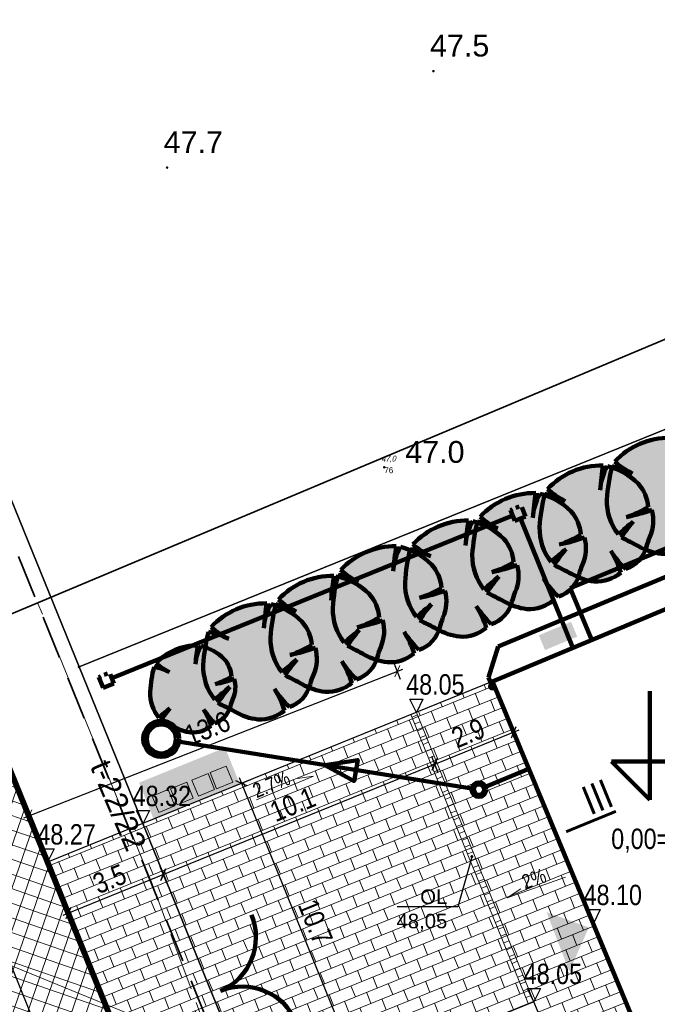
# Model space of a CAD drawing. Header units: metres. Extents: x 0 to 5465380, y 0 to 5925815.
# Tile 50 of 141: x 5463842 to 5463864, y 5925558 to 5925592. Entities that reach past the tile are written whole.
import ezdxf
from ezdxf import colors
from ezdxf.entities.mleader import LeaderData, LeaderLine
from ezdxf.enums import TextEntityAlignment as Align
from ezdxf.math import Vec2, Vec3

# ---------------------------------------------------------------- set-up
doc = ezdxf.new("R2010")
doc.units = ezdxf.units.M
for name, pattern in [('1_1MM', [1, 0.5, -0.5]), ('CENTER2', [1.125, 0.75, -0.125, 0.125, -0.125]), ('HIDDEN', [0.375, 0.25, -0.125]), ('PRZER1-1', [2, 1, -1]), ('PRZER3-1', [4, 3, -1]), ('PRZER4-1', [5, 4, -1])]:
    doc.linetypes.add(name, pattern=pattern)
for name, color, linetype, lineweight in [('! DB - Krawężnik kamienny 15x30 obniżony do 3cm', 5, 'HIDDEN', 30), ('! DB - Nawierzchnia zjazdów', 6, 'Continuous', 30), ('!_proj_t_miasto', 30, 'HIDDEN', 35), ('#DEMCAD_IT_Nr_Pióra__225', 30, 'Continuous', 200), ('#DEMCAD_IT_RURA_HDPE_110_Nr_Pióra__225', 30, 'Continuous', 200), ('$DR - krawężnik obniżony 15x22 h2cm', 202, '1_1MM', 13), ('$DR - krawężnik wyniesiony 15x30 h12cm', 202, 'Continuous', 30), ('$DR - odwodnienie', 170, 'Continuous', 0), ('$DR - odwodnienie opis', 182, 'Continuous', 0), ('$DR - spadki nawierzchni', 250, 'Continuous', 0), ('$DR - wyp. chodnik', 44, 'Continuous', 5), ('$DR - wyp. jezdnia manwerowa KR', 142, 'Continuous', 5), ('$DR - zał. arch.', 7, 'Continuous', 13), ('$DR - zał. droga', 7, 'Continuous', 13), ('$DR - zał. mapa', 250, 'Continuous', 0), ('0_Nr_Pióra__146', 7, 'Continuous', 211), ('0_Nr_Pióra__172', 40, 'Continuous', 200), ('0_Nr_Pióra__245', 34, 'Continuous', 200), ('____rosliny_Nr_Pióra__161', 62, 'Continuous', 0), ('____rosliny_Nr_Pióra__165', 62, 'Continuous', 200), ('__LL_wenbtytr_Nr_Pióra__115', 211, 'Continuous', 13), ('_LL_KD_Studnia_Nr_Pióra__165', 62, 'Continuous', 200), ('_LL_KD_Trasa_Nr_Pióra__165', 62, 'Continuous', 200), ('_LL_KS studnia_Nr_Pióra__244', 34, 'Continuous', 100), ('_LL_KS studnia_Nr_Pióra__245', 34, 'Continuous', 200), ('_LL_KS_Trasa_Nr_Pióra__244', 34, 'Continuous', 100), ('_LL_KS_Trasa_Nr_Pióra__245', 34, 'Continuous', 200), ('_LL_WOD_Trasa_Nr_Pióra__206', 150, 'Continuous', 211), ('EGBD03_Nr_Pióra__1', 7, 'Continuous', 13), ('EGBD03_Nr_Pióra__144', 7, 'Continuous', 100), ('tabelki_Nr_pióra__141_Nr_Pióra__204', 150, 'Continuous', 100)]:
    doc.layers.add(name, color=color, linetype=linetype, lineweight=lineweight)
for name, color, linetype in [('$DR - przekroje', 12, 'Continuous'), ('$DR - rzędne', 1, 'Continuous'), ('$DR - wymiary', 7, 'Continuous'), ('____rosliny', 7, 'Continuous'), ('C-DROGI-SYTUACJA', 7, 'Continuous'), ('Punkty', 7, 'Continuous'), ('Rzedne', 7, 'Continuous'), ('Teksty', 7, 'Continuous')]:
    doc.layers.add(name, color=color, linetype=linetype)
for name, color, linetype, lineweight, true_color in [('CC_Kanalizacja', 7, 'Continuous', 18, 0x803300), ('CC_Punkt wysokościowy', 7, 'Continuous', 18, 0x0a0909), ('EGBD03', 7, 'Continuous', 18, 0x008000), ('EGBK02', 7, 'PRZER3-1', 18, 0x008000), ('EGBP04', 7, 'Continuous', 18, 0x008000), ('EGBU01', 7, 'PRZER1-1', 18, 0x008000), ('ZUD_22_2022_t', 7, 'PRZER4-1', 18, 0xff9100)]:
    doc.layers.add(name, color=color, linetype=linetype, lineweight=lineweight, true_color=true_color)
doc.styles.add('Arial', font='arial.ttf')
doc.styles.add('ARIAL 2', font='ARIALN.TTF')
doc.styles.get("Standard").update_dxf_attribs({"font": 'arial.ttf'})
doc.dimstyles.new('LINIOWY', dxfattribs={"dimtxt": 0.7, "dimasz": 0.3, "dimexe": 0.3, "dimexo": 0, "dimgap": 0.2, "dimtad": 1, "dimzin": 9, "dimdsep": 46, "dimtxsty": 'ARIAL 2', "dimblk": 'OBLIQUE', "dimcen": 0, "dimdle": 0.2, "dimclrd": 7, "dimclre": 7, "dimclrt": 1, "dimadec": 0, "dimazin": 0, "dimtfac": 1, "dimtofl": 0, "dimtmove": 1, "dimatfit": 3, "dimldrblk": 'OBLIQUE', "dimfxl": 0.3, "dimfxlon": 1, "dimtolj": 1, "dimtzin": 1, "dimarcsym": 0})

# ---------------------------------------------------------------- blocks, each defined once
blk = doc.blocks.new('EPPGN')
blk.add_hatch(color=0).paths.add_polyline_path([(0, -0.09), (0.027812, -0.085595), (0.052901, -0.072812), (0.072812, -0.052901), (0.085595, -0.027812), (0.09, 0), (0.085595, 0.027812), (0.072812, 0.052901), (0.052901, 0.072812), (0.027812, 0.085595), (0, 0.09), (-0.027812, 0.085595), (-0.052901, 0.072812), (-0.072812, 0.052901), (-0.085595, 0.027812), (-0.09, 0), (-0.085595, -0.027812), (-0.072812, -0.052901), (-0.052901, -0.072812), (-0.027812, -0.085595)])
blk = doc.blocks.new('GK.6640.1913.2022 szara')
at = {"layer": 'CC_Punkt wysokościowy'}
for points in [[(5463856.001, 5925590.006, 1), (5463855.911, 5925590.006, 1)], [(5463846.844, 5925586.691, 1), (5463846.754, 5925586.691, 1)], [(5463854.31, 5925576.39, 1), (5463854.22, 5925576.39, 1)]]:
    blk.add_hatch(color=252, dxfattribs=at).paths.add_polyline_path(points)
at = {"color": 252, "lineweight": 35, "ltscale": 0.5}
blk.add_lwpolyline([(5463970.62, 5925449.332), (5463986.447, 5925481.891), (5463977.039, 5925579.473), (5463993.73, 5925594.437), (5463935.36, 5925657.844), (5463891.514, 5925640.248), (5463906.739, 5925598.778), (5463828.146, 5925565.769), (5463841.424, 5925534), (5463710.761, 5925479.846), (5463724.491, 5925454.847), (5463844.923, 5925511.51), (5463892.245, 5925407.652)], close=True, dxfattribs=at)
at = {"layer": 'CC_Kanalizacja', "color": 252}
blk.add_lwpolyline([(5463871.405, 5925546.969), (5463862.018, 5925550.839), (5463840.04, 5925559.82), (5463835.424, 5925561.743), (5463832.408, 5925562.946), (5463825.504, 5925564.657)], dxfattribs=at)
at = {"layer": 'EGBD03', "color": 52, "linetype": 'Continuous', "lineweight": 30}
blk.add_lwpolyline([(5463976.53, 5925486.659), (5463970.344, 5925578.524), (5463983.032, 5925590.042), (5463928.32, 5925650.72), (5463927.256, 5925651.9), (5463894.766, 5925638.737), (5463911.73, 5925597.06), (5463843.77, 5925569.527), (5463856.962, 5925537.116), (5463925.884, 5925562.287), (5463928.865, 5925568.698), (5463933.562, 5925570.413), (5463940.422, 5925551.628), (5463935.726, 5925549.913), (5463929.655, 5925553.021), (5463860.732, 5925527.855), (5463901.732, 5925427.127), (5463960.738, 5925457.702)], close=True, dxfattribs=at)
for points in [[(5463835.255, 5925590.447), (5463843.77, 5925569.527), (5463911.73, 5925597.06), (5463894.766, 5925638.737)], [(5463843.77, 5925569.527), (5463835.255, 5925590.447)], [(5463824.164, 5925585.789), (5463828.477, 5925575.152), (5463845.745, 5925532.569), (5463890.8, 5925421.463), (5463901.732, 5925427.127), (5463860.732, 5925527.855), (5463929.655, 5925553.021), (5463935.726, 5925549.913), (5463940.422, 5925551.628), (5463933.562, 5925570.413), (5463928.865, 5925568.698), (5463925.884, 5925562.287), (5463856.962, 5925537.116), (5463843.77, 5925569.527)]]:
    blk.add_lwpolyline(points, dxfattribs=at)
at = {"layer": 'EGBK02', "color": 252, "linetype": 'PRZER3-1', "lineweight": 18, "ltscale": 0.5}
blk.add_lwpolyline([(5463856.962, 5925537.116), (5463860.732, 5925527.855), (5463899.34, 5925515.62), (5463908.85, 5925504.3), (5463937.87, 5925497.24), (5463946.13, 5925487.11), (5463947.1, 5925482.79), (5463950.95, 5925472.07), (5463950.99, 5925465.56), (5463952.34, 5925458.74), (5463949.58, 5925451.92), (5463960.738, 5925457.702), (5463976.53, 5925486.659), (5463970.344, 5925578.524), (5463983.032, 5925590.042), (5463928.32, 5925650.72), (5463927.256, 5925651.9), (5463894.766, 5925638.737), (5463911.73, 5925597.06), (5463843.77, 5925569.527)], close=True, dxfattribs=at)
blk.add_lwpolyline([(5463949.58, 5925451.92), (5463952.34, 5925458.74), (5463950.99, 5925465.56), (5463950.95, 5925472.07), (5463947.1, 5925482.79), (5463946.13, 5925487.11), (5463937.87, 5925497.24), (5463908.85, 5925504.3), (5463899.34, 5925515.62), (5463860.732, 5925527.855), (5463856.962, 5925537.116), (5463843.77, 5925569.527), (5463911.73, 5925597.06), (5463894.766, 5925638.737), (5463873.872, 5925630.272)], dxfattribs=at)
at = {"layer": 'EGBU01', "color": 252, "linetype": 'PRZER1-1', "ltscale": 0.5}
blk.add_lwpolyline([(5463856.962, 5925537.116), (5463860.732, 5925527.855), (5463899.34, 5925515.62), (5463908.85, 5925504.3), (5463937.87, 5925497.24), (5463946.13, 5925487.11), (5463947.1, 5925482.79), (5463950.95, 5925472.07), (5463950.99, 5925465.56), (5463952.34, 5925458.74), (5463949.58, 5925451.92), (5463960.738, 5925457.702), (5463976.53, 5925486.659), (5463970.344, 5925578.524), (5463983.032, 5925590.042), (5463928.32, 5925650.72), (5463927.256, 5925651.9), (5463894.766, 5925638.737), (5463911.73, 5925597.06), (5463843.77, 5925569.527)], close=True, dxfattribs=at)
blk.add_lwpolyline([(5463860.732, 5925527.855), (5463856.962, 5925537.116), (5463843.77, 5925569.527), (5463911.73, 5925597.06), (5463894.766, 5925638.737), (5463873.872, 5925630.272)], dxfattribs=at)
at = {"layer": 'Punkty', "color": 252, "lineweight": 35}
blk.add_point((5463854.266, 5925576.387), dxfattribs=at)
at = {"layer": 'ZUD_22_2022_t', "color": 252, "ltscale": 0.5}
blk.add_lwpolyline([(5463854.305, 5925541.906), (5463851.991, 5925546.745), (5463846.281, 5925562.073), (5463842.347, 5925571.734)], dxfattribs=at)
at = {"layer": 'EGBP04', "color": 252, "lineweight": 18, "xscale": 0.5, "yscale": 0.5}
blk.add_blockref('EPPGN', (5463843.77, 5925569.527), dxfattribs=at)
at = {"layer": 'CC_Punkt wysokościowy', "color": 252, "lineweight": 0, "style": 'Arial'}
for s, p in [('47.5', (5463855.84, 5925590.508)), ('47.7', (5463846.682, 5925587.192)), ('47.0', (5463854.989, 5925576.542))]:
    blk.add_text(s, height=0.75, dxfattribs=at).set_placement(p)
at = {"layer": 'Rzedne', "color": 252, "lineweight": 35, "oblique": 15, "width": 0.8}
blk.add_text('47,0', height=0.2, dxfattribs=at).set_placement((5463854.166, 5925576.587, 47.04))
at = {"layer": 'Teksty', "color": 252, "lineweight": 35}
blk.add_text('76', height=0.2, dxfattribs=at).set_placement((5463854.266, 5925576.187, 47.04))
at = {"layer": 'ZUD_22_2022_t', "color": 252, "lineweight": 0, "style": 'Arial'}
blk.add_text('t-22/22', height=0.75, rotation=293.2729, dxfattribs=at).set_placement((5463845.139, 5925564.775), align=Align.MIDDLE)
blk = doc.blocks.new('Symbol drzewa rzut 1 12_4', base_point=(5464021.331, 5925651.474))
at = {"layer": '____rosliny_Nr_Pióra__161', "linetype": 'Continuous'}
blk.add_hatch(color=256, dxfattribs=at).paths.add_polyline_path([(5464020.653, 5925650.191, 0.102387), (5464021.238, 5925649.978, 0.189926), (5464021.931, 5925650.187, 0.058172), (5464021.687, 5925650.753, 0.060987), (5464022.057, 5925650.277, 0.261493), (5464022.61, 5925650.843, -0.023868), (5464022.701, 5925651.091, 0.176093), (5464022.77, 5925651.781, -0.033475), (5464022.11, 5925651.615, 0.059133), (5464022.68, 5925651.86, 0.165491), (5464022.44, 5925652.469, 0.138163), (5464021.657, 5925652.941, 0.117282), (5464021.452, 5925652.326, -0.017941), (5464021.545, 5925652.964, 0.21157), (5464020.096, 5925652.39, 0.07472), (5464020.547, 5925652.071, 0.066738), (5464020.025, 5925652.269, 0.048896), (5464019.867, 5925651.416, 0.176271), (5464020.14, 5925650.514, -0.009616), (5464020.533, 5925650.833, 0.030984), (5464020.215, 5925650.431, -0.00375)], flags=0)
at = {"layer": '____rosliny_Nr_Pióra__165', "linetype": 'Continuous'}
for centre, radius, start, end in [((5464021.468, 5925651.042), 1.924, 87.7038, 135.4874), ((5464030.383, 5925651.351), 8.984, 169.6537, 173.7651), ((5464022.847, 5925652.203), 1.4, 148.201, 174.9578), ((5464021.211, 5925651.315), 1.686, 43.1971, 74.6625), ((5464024.297, 5925651.034), 4.447, 163.8748, 175.0721), ((5464019.547, 5925650.226), 2.098, 61.5472, 76.8198), ((5464021.385, 5925653.729), 1.858, 226.083, 243.1759), ((5464021.665, 5925651.812), 1.016, 2.7308, 40.3178), ((5464021.365, 5925654.139), 2.632, 286.4462, 299.9827), ((5464021.208, 5925656.617), 5.082, 280.2246, 287.8936), ((5464021.786, 5925651.531), 1.015, 334.319, 14.2669), ((5464021.243, 5925651.34), 1.378, 176.8614, 216.849), ((5464025.245, 5925650.013), 2.763, 157.0402, 162.5092), ((5464028.615, 5925640.454), 13.154, 127.9083, 130.1121), ((5464023.612, 5925648.068), 4.138, 138.0797, 145.1786), ((5464023.818, 5925652.028), 2.483, 210.8951, 224.8549), ((5464019.383, 5925649.424), 2.66, 16.6807, 29.9976), ((5464021.829, 5925651.052), 0.808, 286.4227, 345.04), ((5464004.402, 5925621.089), 33.332, 60.8198, 61.6791), ((5464021.46, 5925651.496), 1.534, 238.2841, 261.668), ((5464021.319, 5925650.962), 0.988, 265.2902, 308.3056)]:
    blk.add_arc(centre, radius, start, end, dxfattribs=at)
blk = doc.blocks.new('Symbol drzewa rzut 1 12', base_point=(5464021.331, 5925651.474))
at = {"layer": '____rosliny_Nr_Pióra__161', "linetype": 'Continuous'}
blk.add_hatch(color=256, dxfattribs=at).paths.add_polyline_path([(5464020.428, 5925649.763, 0.102387), (5464021.207, 5925649.479, 0.189926), (5464022.131, 5925649.758, 0.058172), (5464021.806, 5925650.513, 0.060987), (5464022.3, 5925649.878, 0.261493), (5464023.036, 5925650.633, -0.023868), (5464023.157, 5925650.963, 0.176093), (5464023.249, 5925651.883, -0.033475), (5464022.37, 5925651.663, 0.059133), (5464023.13, 5925651.989, 0.165491), (5464022.81, 5925652.801, 0.138163), (5464021.766, 5925653.43, 0.117282), (5464021.493, 5925652.611, -0.017941), (5464021.617, 5925653.461, 0.21157), (5464019.685, 5925652.696, 0.07472), (5464020.285, 5925652.27, 0.066738), (5464019.59, 5925652.534, 0.048896), (5464019.379, 5925651.397, 0.176271), (5464019.743, 5925650.195, -0.009616), (5464020.267, 5925650.619, 0.030984), (5464019.843, 5925650.083, -0.00375)], flags=0)
at = {"layer": '____rosliny_Nr_Pióra__165', "linetype": 'Continuous'}
for centre, radius, start, end in [((5464021.514, 5925650.898), 2.565, 87.7038, 135.4874), ((5464033.401, 5925651.31), 11.978, 169.6537, 173.7651), ((5464023.352, 5925652.446), 1.866, 148.201, 174.9578), ((5464021.171, 5925651.262), 2.248, 43.1971, 74.6625), ((5464021.403, 5925654.481), 2.478, 226.083, 243.1759), ((5464021.777, 5925651.924), 1.355, 2.7308, 40.3178), ((5464025.286, 5925650.887), 5.929, 163.8748, 175.0721), ((5464018.952, 5925649.81), 2.798, 61.5472, 76.8198), ((5464021.377, 5925655.028), 3.509, 286.4462, 299.9827), ((5464021.167, 5925658.332), 6.776, 280.2246, 287.8936), ((5464021.938, 5925651.55), 1.353, 334.319, 14.2669), ((5464021.213, 5925651.296), 1.837, 176.8614, 216.849), ((5464026.549, 5925649.526), 3.684, 157.0402, 162.5092), ((5464031.043, 5925636.781), 17.539, 127.9083, 130.1121), ((5464024.373, 5925646.933), 5.518, 138.0797, 145.1786), ((5464021.995, 5925650.912), 1.078, 286.4227, 345.04), ((5464024.647, 5925652.213), 3.311, 210.8951, 224.8549), ((5464018.734, 5925648.74), 3.546, 16.6807, 29.9976), ((5463998.76, 5925610.961), 44.442, 60.8198, 61.6791), ((5464021.503, 5925651.503), 2.046, 238.2841, 261.668), ((5464021.315, 5925650.792), 1.317, 265.2902, 308.3056)]:
    blk.add_arc(centre, radius, start, end, dxfattribs=at)
blk = doc.blocks.new('świetlica_bezrzecze_PB_PZT oczyszczony')
at = {"layer": '0_Nr_Pióra__172', "linetype": 'Continuous'}
blk.add_hatch(color=256, dxfattribs=at).paths.add_polyline_path([(5463859.847, 5925561.101), (5463860.632, 5925559.062), (5463861.303, 5925560.573)], flags=0)
at = {"layer": '0_Nr_Pióra__245', "linetype": 'Continuous'}
blk.add_hatch(color=256, dxfattribs=at).paths.add_polyline_path([(5463849.301, 5925565.499), (5463848.792, 5925566.75), (5463845.839, 5925565.55), (5463846.336, 5925564.295)], flags=0)
at = {"layer": '__LL_wenbtytr_Nr_Pióra__115', "linetype": 'Continuous'}
blk.add_hatch(color=256, dxfattribs=at).paths.add_polyline_path([(5463860.693, 5925571.075), (5463859.585, 5925570.614), (5463859.796, 5925570.106), (5463860.904, 5925570.567)], flags=0)
at = {"layer": '#DEMCAD_IT_Nr_Pióra__225', "linetype": 'CENTER2', "flags": 128}
for points in [[(5463858.759, 5925574.547), (5463859.13, 5925574.697), (5463858.98, 5925575.068), (5463858.609, 5925574.918)], [(5463858.759, 5925574.547), (5463859.13, 5925574.697), (5463858.98, 5925575.068), (5463858.609, 5925574.918)], [(5463844.601, 5925568.809), (5463844.972, 5925568.958), (5463844.822, 5925569.329), (5463844.451, 5925569.18)]]:
    blk.add_lwpolyline(points, close=True, dxfattribs=at)
at = {"layer": '#DEMCAD_IT_RURA_HDPE_110_Nr_Pióra__225', "linetype": 'Continuous'}
for p, q in [((5463858.685, 5925574.73), (5463844.897, 5925569.144)), ((5463860.753, 5925570.179), (5463858.952, 5925574.625)), ((5463860.753, 5925570.179), (5463858.952, 5925574.625))]:
    blk.add_line(p, q, dxfattribs=at)
at = {"layer": '0_Nr_Pióra__146', "linetype": 'Continuous', "flags": 128}
blk.add_lwpolyline([(5463864.689, 5925571.817), (5463857.987, 5925569.028), (5463864.903, 5925552.41), (5463871.606, 5925555.199)], close=True, dxfattribs=at)
at = {"layer": '_LL_KD_Studnia_Nr_Pióra__165', "linetype": 'Continuous'}
blk.add_circle((5463857.98, 5925568.861), 0.0707, dxfattribs=at)
at = {"layer": '_LL_KD_Trasa_Nr_Pióra__165', "linetype": 'Continuous'}
for p, q in [((5463858.187, 5925570.229), (5463865.818, 5925573.406)), ((5463857.856, 5925569.16), (5463858.187, 5925570.229)), ((5463857.98, 5925568.861), (5463857.856, 5925569.16))]:
    blk.add_line(p, q, dxfattribs=at)
at = {"layer": '_LL_KS studnia_Nr_Pióra__244', "linetype": 'Continuous'}
for radius in [0.25, 0.18]:
    blk.add_circle((5463857.523, 5925565.308), radius, dxfattribs=at)
at = {"layer": '_LL_KS studnia_Nr_Pióra__245', "linetype": 'Continuous'}
for radius in [0.62, 0.5]:
    blk.add_circle((5463846.6, 5925567.052), radius, dxfattribs=at)
at = {"layer": '_LL_KS_Trasa_Nr_Pióra__244', "linetype": 'Continuous', "flags": 128}
blk.add_lwpolyline([(5463852.22, 5925566.155), (5463853.229, 5925565.602), (5463853.358, 5925566.324)], close=True, dxfattribs=at)
at = {"layer": '_LL_KS_Trasa_Nr_Pióra__245', "linetype": 'Continuous'}
for p, q in [((5463857.345, 5925565.337), (5463847.094, 5925566.973)), ((5463859.238, 5925566.022), (5463857.689, 5925565.378))]:
    blk.add_line(p, q, dxfattribs=at)
at = {"layer": '_LL_WOD_Trasa_Nr_Pióra__206', "linetype": 'Continuous'}
for p, q in [((5463860.665, 5925572.236), (5463866.562, 5925574.69)), ((5463861.407, 5925570.451), (5463860.665, 5925572.236))]:
    blk.add_line(p, q, dxfattribs=at)
at = {"layer": 'EGBD03_Nr_Pióra__1', "linetype": 'Continuous', "flags": 128}
for points in [[(5463848.275, 5925565.893), (5463848.831, 5925566.119), (5463849.057, 5925565.563), (5463848.501, 5925565.337)], [(5463847.65, 5925565.639), (5463848.206, 5925565.865), (5463848.432, 5925565.309), (5463847.876, 5925565.084)], [(5463846.284, 5925565.084), (5463846.84, 5925565.31), (5463847.066, 5925564.754), (5463846.51, 5925564.528)], [(5463846.917, 5925565.341), (5463847.473, 5925565.567), (5463847.699, 5925565.011), (5463847.143, 5925564.786)]]:
    blk.add_lwpolyline(points, close=True, dxfattribs=at)
at = {"layer": 'EGBD03_Nr_Pióra__144', "linetype": 'Continuous'}
for p, q in [((5463863.406, 5925568.688), (5463863.406, 5925564.963)), ((5463863.406, 5925564.963), (5463862.088, 5925566.281)), ((5463862.088, 5925566.281), (5463882.577, 5925566.281))]:
    blk.add_line(p, q, dxfattribs=at)
at = {"layer": 'tabelki_Nr_pióra__141_Nr_Pióra__204', "linetype": 'Continuous'}
for centre, start, end in [((5463847.854, 5925560.232), 293.1155, 22.6308), ((5463849.393, 5925556.54), 22.6308, 112.1461)]:
    blk.add_arc(centre, 2, start, end, dxfattribs=at)
at = {"layer": '____rosliny', "linetype": 'Continuous', "rotation": 1.544128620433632}
for name, p in [('Symbol drzewa rzut 1 12', (5463863.872, 5925575.409)), ('Symbol drzewa rzut 1 12', (5463861.559, 5925574.461)), ('Symbol drzewa rzut 1 12', (5463859.245, 5925573.513)), ('Symbol drzewa rzut 1 12', (5463856.932, 5925572.565)), ('Symbol drzewa rzut 1 12', (5463854.447, 5925571.683)), ('Symbol drzewa rzut 1 12', (5463852.306, 5925570.668)), ('Symbol drzewa rzut 1 12', (5463849.992, 5925569.72)), ('Symbol drzewa rzut 1 12_4', (5463847.679, 5925568.772))]:
    blk.add_blockref(name, p, dxfattribs=at)
blk = doc.blocks.new('Rys. 2. Plan sytuacyjny Cynamonowa')
at = {"layer": '! DB - Nawierzchnia zjazdów', "lineweight": 9, "true_color": 0x5994a6}
h = blk.add_hatch(dxfattribs=at)
h.set_pattern_fill('ANSI37', color=135, scale=0.15, angle=26)
h.set_pattern_definition([(71, (0, 0), (-0.45030322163, 0.15505183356), []), (161, (0, 0), (-0.15505183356, -0.45030322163), [])])
edge = h.paths.add_edge_path()
edge.add_line((5463812.143, 5925608.65), (5463827.843, 5925615.171))
edge.add_arc((5463830.144, 5925609.63), 6, 112.5554, 202.1104)
edge.add_line((5463824.586, 5925607.372), (5463896.975, 5925429.191))
edge.add_arc((5463902.534, 5925431.449), 6, 202.1104, 297.3667)
edge.add_line((5463905.292, 5925426.121), (5463890.131, 5925418.273))
edge.add_arc((5463887.373, 5925423.602), 6, 297.3667, 382.1104)
edge.add_line((5463892.931, 5925425.86), (5463820.003, 5925605.367))
edge.add_arc((5463814.444, 5925603.109), 6, 22.1104, 112.5569)
at = {"layer": '! DB - Krawężnik kamienny 15x30 obniżony do 3cm', "color": 0, "lineweight": 50, "ltscale": 7}
blk.add_lwpolyline([(5463827.843, 5925615.171, 0.2, 0.2, 0.41194), (5463824.586, 5925607.372, 0.2, 0.2, 0), (5463896.975, 5925429.191, 0.2, 0.2, 0.441346), (5463905.292, 5925426.121, 0.2, 0.2, 0), (5463890.131, 5925418.273, 0.2, 0.2, 0.387592), (5463892.931, 5925425.86, 0.2, 0.2, 0), (5463820.003, 5925605.367, 0.2, 0.2, 0.416498), (5463812.143, 5925608.65, 0, 0, 0)], format="xyseb", dxfattribs=at)
at = {"layer": '!_proj_t_miasto', "ltscale": 6}
blk.add_lwpolyline([(5463826.418, 5925610.832), (5463856.529, 5925536.854)], dxfattribs=at)
at = {"layer": 'C-DROGI-SYTUACJA', "color": 250, "linetype": 'Continuous', "lineweight": -3}
blk.add_line((5463820.036, 5925611.929), (5463897.221, 5925421.943), dxfattribs=at)
blk = doc.blocks.new('_OBLIQUE')
at = {"color": 0, "linetype": 'ByBlock'}
blk.add_line((-0.5, -0.5), (0.5, 0.5), dxfattribs=at)
blk = doc.blocks.new('*D8')
at = {"layer": '$DR - spadki nawierzchni', "color": 7, "lineweight": -2, "transparency": 16777216}
for p, q in [((5463841.872, 5925564.342), (5463854.908, 5925569.45)), ((5463854.831, 5925569.097), (5463854.612, 5925569.656)), ((5463842.168, 5925564.136), (5463841.949, 5925564.694))]:
    blk.add_line(p, q, dxfattribs=at)
at = {"layer": 'Defpoints', "color": 0, "transparency": 16777216}
for p in [(5463854.721, 5925569.377), (5463855.288, 5925567.931), (5463842.625, 5925562.97)]:
    blk.add_point(p, dxfattribs=at)
at = {"layer": '$DR - spadki nawierzchni', "color": 7, "lineweight": -2, "transparency": 16777216, "xscale": 0.3, "yscale": 0.3, "zscale": 0.3}
for p, rotation in [((5463854.721, 5925569.377), 21.39647984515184), ((5463842.058, 5925564.415), 201.3964798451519)]:
    blk.add_blockref('_OBLIQUE', p, dxfattribs=dict(at, rotation=rotation))
at = {"layer": '$DR - spadki nawierzchni', "color": 1, "transparency": 16777216, "insert": (5463848.187, 5925567.415), "char_height": 0.7, "attachment_point": 5, "rotation": 21.3965, "style": 'ARIAL 2'}
blk.add_mtext('\\A1;13.6', dxfattribs=at)
blk = doc.blocks.new('*D9')
at = {"layer": '$DR - wymiary', "color": 7, "lineweight": -2, "transparency": 16777216}
for p, q in [((5463855.887, 5925566.457), (5463856.113, 5925565.901)), ((5463856.185, 5925566.254), (5463846.478, 5925562.31)), ((5463846.551, 5925562.663), (5463846.776, 5925562.108))]:
    blk.add_line(p, q, dxfattribs=at)
at = {"layer": 'Defpoints', "color": 0, "transparency": 16777216}
for p in [(5463855.297, 5925567.91), (5463845.96, 5925564.117), (5463846.663, 5925562.386)]:
    blk.add_point(p, dxfattribs=at)
at = {"layer": '$DR - wymiary', "color": 7, "lineweight": -2, "transparency": 16777216, "xscale": 0.3, "yscale": 0.3, "zscale": 0.3}
for p, rotation in [((5463856, 5925566.179), 22.11035173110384), ((5463846.663, 5925562.386), 202.1103517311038)]:
    blk.add_blockref('_OBLIQUE', p, dxfattribs=dict(at, rotation=rotation))
at = {"layer": '$DR - wymiary', "color": 1, "transparency": 16777216, "insert": (5463851.122, 5925564.799), "char_height": 0.7, "attachment_point": 5, "rotation": 22.1104, "style": 'ARIAL 2'}
blk.add_mtext('\\A1;10.1', dxfattribs=at)
blk = doc.blocks.new('*D10')
at = {"layer": '$DR - wymiary', "color": 7, "lineweight": -2, "transparency": 16777216}
for p, q in [((5463863.022, 5925557.009), (5463863.252, 5925556.455)), ((5463860.235, 5925555.524), (5463863.321, 5925556.809)), ((5463860.304, 5925555.878), (5463860.535, 5925555.324))]:
    blk.add_line(p, q, dxfattribs=at)
at = {"layer": 'Defpoints', "color": 0, "transparency": 16777216}
for p in [(5463862.132, 5925559.146), (5463859.415, 5925558.015), (5463863.137, 5925556.732)]:
    blk.add_point(p, dxfattribs=at)
at = {"layer": '$DR - wymiary', "color": 7, "lineweight": -2, "transparency": 16777216, "xscale": 0.3, "yscale": 0.3, "zscale": 0.3}
for p, rotation in [((5463863.137, 5925556.732), 22.59708776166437), ((5463860.42, 5925555.601), 202.5970877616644)]:
    blk.add_blockref('_OBLIQUE', p, dxfattribs=dict(at, rotation=rotation))
at = {"layer": '$DR - wymiary', "color": 1, "transparency": 16777216, "insert": (5463861.564, 5925556.681), "char_height": 0.7, "attachment_point": 5, "rotation": 22.5971, "style": 'ARIAL 2'}
blk.add_mtext('\\A1;2.9', dxfattribs=at)
blk = doc.blocks.new('_Dot')
at = {"color": 0, "linetype": 'ByBlock', "lineweight": -2}
blk.add_line((-0.5, 0), (-1, 0), dxfattribs=at)
at = {"color": 0, "linetype": 'ByBlock', "const_width": 0.5}
blk.add_lwpolyline([(-0.25, 0, 1), (0.25, 0, 1)], format="xyb", close=True, dxfattribs=at)
blk = doc.blocks.new('*D106')
at = {"layer": '$DR - wymiary', "color": 7, "lineweight": -2, "transparency": 16777216}
for p, q in [((5463846.551, 5925562.663), (5463846.776, 5925562.108)), ((5463846.849, 5925562.461), (5463843.215, 5925560.985)), ((5463843.288, 5925561.338), (5463843.514, 5925560.782))]:
    blk.add_line(p, q, dxfattribs=at)
at = {"layer": 'Defpoints', "color": 0, "transparency": 16777216}
for p in [(5463845.96, 5925564.117), (5463842.689, 5925562.813), (5463843.401, 5925561.06)]:
    blk.add_point(p, dxfattribs=at)
at = {"layer": '$DR - wymiary', "color": 7, "lineweight": -2, "transparency": 16777216, "xscale": 0.3, "yscale": 0.3, "zscale": 0.3}
for p, rotation in [((5463846.663, 5925562.386), 22.11035173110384), ((5463843.401, 5925561.06), 202.1103517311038)]:
    blk.add_blockref('_OBLIQUE', p, dxfattribs=dict(at, rotation=rotation))
at = {"layer": '$DR - wymiary', "color": 1, "transparency": 16777216, "insert": (5463844.822, 5925562.239), "char_height": 0.7, "attachment_point": 5, "rotation": 22.1104, "style": 'ARIAL 2'}
blk.add_mtext('\\A1;3.5', dxfattribs=at)
blk = doc.blocks.new('*D107')
at = {"layer": '$DR - wymiary', "color": 7, "lineweight": -2, "transparency": 16777216}
for p, q in [((5463855.815, 5925566.103), (5463858.912, 5925567.362)), ((5463858.614, 5925567.564), (5463858.84, 5925567.008)), ((5463855.887, 5925566.457), (5463856.113, 5925565.901))]:
    blk.add_line(p, q, dxfattribs=at)
at = {"layer": 'Defpoints', "color": 0, "transparency": 16777216}
for p in [(5463858.014, 5925569.039), (5463855.297, 5925567.91), (5463858.727, 5925567.286)]:
    blk.add_point(p, dxfattribs=at)
at = {"layer": '$DR - wymiary', "color": 7, "lineweight": -2, "transparency": 16777216, "xscale": 0.3, "yscale": 0.3, "zscale": 0.3}
for p, rotation in [((5463858.727, 5925567.286), 22.1103517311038), ((5463856, 5925566.179), 202.1103517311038)]:
    blk.add_blockref('_OBLIQUE', p, dxfattribs=dict(at, rotation=rotation))
at = {"layer": '$DR - wymiary', "color": 1, "transparency": 16777216, "insert": (5463857.154, 5925567.249), "char_height": 0.7, "attachment_point": 5, "rotation": 22.1104, "style": 'ARIAL 2'}
blk.add_mtext('\\A1;2.9', dxfattribs=at)
blk = doc.blocks.new('*D137')
at = {"layer": '$DR - wymiary', "color": 7, "lineweight": -2, "transparency": 16777216}
blk.add_line((5463958.724, 5925585.382), (5463964.93, 5925585.382), dxfattribs=at)
at = {"layer": 'Defpoints', "color": 0, "transparency": 16777216}
for p in [(5463958.724, 5925585.382), (5463960.561, 5925585.382), (0, 0)]:
    blk.add_point(p, dxfattribs=at)
at = {"layer": '$DR - wymiary', "color": 1, "transparency": 16777216, "insert": (5463962.845, 5925585.94), "char_height": 0.7, "attachment_point": 5, "style": 'ARIAL 2'}
blk.add_mtext('\\A1;5925585.38', dxfattribs=at)
blk = doc.blocks.new('*D138')
at = {"layer": '$DR - wymiary', "color": 7, "lineweight": -2, "transparency": 16777216}
blk.add_line((5463958.724, 5925585.382), (5463958.724, 5925592.131), dxfattribs=at)
at = {"layer": 'Defpoints', "color": 0, "transparency": 16777216}
for p in [(5463958.724, 5925587.769), (5463958.724, 5925585.382), (0, 0)]:
    blk.add_point(p, dxfattribs=at)
at = {"layer": '$DR - wymiary', "color": 1, "transparency": 16777216, "insert": (5463958.166, 5925590.05), "char_height": 0.7, "attachment_point": 5, "rotation": 90, "style": 'ARIAL 2'}
blk.add_mtext('\\A1;5463958.72', dxfattribs=at)
blk = doc.blocks.new('*D139')
at = {"layer": '$DR - wymiary', "color": 7, "lineweight": -2, "transparency": 16777216}
blk.add_line((5463922.753, 5925589.968), (5463916.372, 5925589.968), dxfattribs=at)
at = {"layer": 'Defpoints', "color": 0, "transparency": 16777216}
for p in [(5463920.738, 5925589.968), (5463922.753, 5925589.968), (0, 0)]:
    blk.add_point(p, dxfattribs=at)
at = {"layer": '$DR - wymiary', "color": 1, "transparency": 16777216, "insert": (5463918.455, 5925590.526), "char_height": 0.7, "attachment_point": 5, "style": 'ARIAL 2'}
blk.add_mtext('\\A1;5925589.97', dxfattribs=at)
blk = doc.blocks.new('*D140')
at = {"layer": '$DR - wymiary', "color": 7, "lineweight": -2, "transparency": 16777216}
blk.add_line((5463922.753, 5925589.968), (5463922.753, 5925583.407), dxfattribs=at)
at = {"layer": 'Defpoints', "color": 0, "transparency": 16777216}
for p in [(5463922.753, 5925589.968), (5463922.753, 5925587.778), (0, 0)]:
    blk.add_point(p, dxfattribs=at)
at = {"layer": '$DR - wymiary', "color": 1, "transparency": 16777216, "insert": (5463922.195, 5925585.493), "char_height": 0.7, "attachment_point": 5, "rotation": 90, "style": 'ARIAL 2'}
blk.add_mtext('\\A1;5463922.75', dxfattribs=at)
blk = doc.blocks.new('*D141')
at = {"layer": '$DR - wymiary', "color": 7, "lineweight": -2, "transparency": 16777216}
blk.add_line((5463902.252, 5925579.937), (5463902.252, 5925574.012), dxfattribs=at)
at = {"layer": 'Defpoints', "color": 0, "transparency": 16777216}
for p in [(5463902.252, 5925579.937), (5463902.252, 5925578.383), (0, 0)]:
    blk.add_point(p, dxfattribs=at)
at = {"layer": '$DR - wymiary', "color": 1, "transparency": 16777216, "insert": (5463901.695, 5925576.097), "char_height": 0.7, "attachment_point": 5, "rotation": 90, "style": 'ARIAL 2'}
blk.add_mtext('\\A1;5463902.25', dxfattribs=at)
blk = doc.blocks.new('*D142')
at = {"layer": '$DR - wymiary', "color": 7, "lineweight": -2, "transparency": 16777216}
blk.add_line((5463902.252, 5925579.937), (5463895.575, 5925579.937), dxfattribs=at)
at = {"layer": 'Defpoints', "color": 0, "transparency": 16777216}
for p in [(5463899.94, 5925579.937), (5463902.252, 5925579.937), (0, 0)]:
    blk.add_point(p, dxfattribs=at)
at = {"layer": '$DR - wymiary', "color": 1, "transparency": 16777216, "insert": (5463897.658, 5925580.495), "char_height": 0.7, "attachment_point": 5, "style": 'ARIAL 2'}
blk.add_mtext('\\A1;5925579.94', dxfattribs=at)
blk = doc.blocks.new('*D143')
at = {"layer": '$DR - wymiary', "color": 7, "lineweight": -2, "transparency": 16777216}
for p, q in [((5463849.641, 5925565.637), (5463849.085, 5925565.411)), ((5463853.481, 5925555.388), (5463849.287, 5925565.71)), ((5463853.683, 5925555.686), (5463853.128, 5925555.46))]:
    blk.add_line(p, q, dxfattribs=at)
at = {"layer": 'Defpoints', "color": 0, "transparency": 16777216}
for p in [(5463849.957, 5925565.766), (5463849.363, 5925565.524), (5463854, 5925555.815)]:
    blk.add_point(p, dxfattribs=at)
at = {"layer": '$DR - wymiary', "color": 7, "lineweight": -2, "transparency": 16777216, "xscale": 0.3, "yscale": 0.3, "zscale": 0.3}
for p, rotation in [((5463849.363, 5925565.524), 112.1103517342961), ((5463853.405, 5925555.573), 292.1103517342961)]:
    blk.add_blockref('_OBLIQUE', p, dxfattribs=dict(at, rotation=rotation))
at = {"layer": '$DR - wymiary', "color": 1, "transparency": 16777216, "insert": (5463851.9, 5925560.759), "char_height": 0.7, "attachment_point": 5, "rotation": 292.1104, "style": 'ARIAL 2'}
blk.add_mtext('\\A1;10.7', dxfattribs=at)

msp = doc.modelspace()

# ---------------------------------------------------------------- hatches: boundary and pattern name
at = {"layer": '$DR - odwodnienie'}
h = msp.add_hatch(dxfattribs=at)
h.set_pattern_fill('ANSI31', color=256, scale=0.08, angle=157)
h.set_pattern_definition([(202, (0, 0), (0.095150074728, -0.23550469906), [])])
h.paths.add_polyline_path([(5463855.187, 5925567.891), (5463859.23, 5925557.939), (5463859.415, 5925558.015), (5463855.372, 5925567.966)])
at = {"layer": '$DR - wyp. chodnik'}
h = msp.add_hatch(dxfattribs=at)
h.set_pattern_fill('AR-SAND', color=256, scale=0.01)
h.set_pattern_definition([(37.5, (500, 0), (-0.01600031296, 0.48941323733), [0, -0.38608, 0, -0.4318, 0, -0.41275]), (7.5, (500, 0), (0.44952328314, 0.71682510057), [0, -0.20828, 0, -0.34798, 0, -0.13335]), (327.5, (499.6876, 0), (0.790992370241, 0.001437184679), [0, -0.127, 0, -0.4572, 0, -0.5969]), (317.5, (499.6876, 0), (0.76355645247, 0.22292932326), [0, -0.0635, 0, -0.29972, 0, -0.3429])])
h.paths.add_polyline_path([(5463958.811, 5925573.433, 1.284126), (5463952.971, 5925595.856), (5463945.622, 5925613.63), (5463944.143, 5925613.018), (5463946.37, 5925607.633, 0.194771), (5463934.37, 5925592.77, 0.959366), (5463910.944, 5925588.139, 1.531072), (5463902.406, 5925567.988), (5463893.559, 5925564.306, 0.384254), (5463887.764, 5925552.083), (5463862.231, 5925541.456), (5463863.153, 5925539.241), (5463888.637, 5925549.847), (5463903.669, 5925513.728), (5463903.08, 5925513.225), (5463904.38, 5925511.705), (5463904.595, 5925511.889), (5463910.657, 5925504.009), (5463924.399, 5925502.717), (5463924.162, 5925500.211), (5463926.552, 5925499.986), (5463926.788, 5925502.493), (5463940.548, 5925501.199), (5463939.758, 5925492.8), (5463941.75, 5925492.612), (5463945.889, 5925536.637, 1.642027), (5463958.177, 5925553.955)])
h.paths.add_polyline_path([(5463914.368, 5925570.584, -0.565703), (5463929.546, 5925559.395), (5463926.129, 5925523.186), (5463905.587, 5925514.846), (5463890.146, 5925551.946, -0.414214), (5463894.404, 5925562.275)], flags=16)
h.paths.add_polyline_path([(5463892.202, 5925579.937, -1), (5463912.302, 5925579.937, -1)], flags=16)
h.paths.add_polyline_path([(5463910.621, 5925571.408, 0.241691), (5463914.061, 5925581.767, 0.332), (5463928.141, 5925579.302), (5463928.394, 5925578.805)], flags=16)
h.paths.add_polyline_path([(5463921.709, 5925573.639), (5463929.394, 5925576.838), (5463944.809, 5925546.509), (5463940.735, 5925503.19), (5463926.976, 5925504.484), (5463932.165, 5925559.475, 0.382129)], flags=16)
h.paths.add_polyline_path([(5463912.703, 5925589.968, -1), (5463932.803, 5925589.968, -1)], flags=16)
h.paths.add_polyline_path([(5463929.85, 5925580.354, 0.111618), (5463933.295, 5925584.342, 0.375671), (5463956.374, 5925560.041), (5463956.18, 5925554.068, 0.258572), (5463946.204, 5925548.178)], flags=16)
h.paths.add_polyline_path([(5463947.101, 5925605.865), (5463951.602, 5925594.979, 0.663307), (5463956.814, 5925573.586), (5463956.436, 5925561.944, -0.732242)], flags=16)
h.paths.add_polyline_path([(5463948.674, 5925585.382, -1), (5463968.774, 5925585.382, -1)], flags=16)
h.paths.add_polyline_path([(5463956.118, 5925552.165), (5463955.923, 5925546.165, 8.05786), (5463957.918, 5925545.968), (5463958.115, 5925552.043, -20.041857)], flags=16)
h.paths.add_polyline_path([(5463926.126, 5925521.027), (5463924.587, 5925504.708), (5463911.711, 5925505.919), (5463906.286, 5925512.971)], flags=16)
at = {"layer": '$DR - wyp. jezdnia manwerowa KR'}
h = msp.add_hatch(dxfattribs=at)
h.set_pattern_fill('AR-B816', color=256, scale=0.002, angle=22)
h.set_pattern_definition([(22, (500, 0), (-0.152240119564, 0.376807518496), []), (112, (500, 0), (-0.52904763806, 0.224567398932), [0.4064, -0.4064])])
h.paths.add_polyline_path([(5463847.379, 5925551.267), (5463847.638, 5925551.372), (5463848.584, 5925553.615), (5463859.415, 5925558.015), (5463864.519, 5925545.751), (5463872.037, 5925548.88), (5463873.223, 5925546.031), (5463875.069, 5925546.8), (5463871.578, 5925555.188), (5463864.79, 5925552.362), (5463858.014, 5925569.039), (5463842.689, 5925562.813)])

# ---------------------------------------------------------------- linework, layer by layer
at = {"layer": '$DR - krawężnik obniżony 15x22 h2cm', "lineweight": 30, "flags": 128}
msp.add_lwpolyline([(5463852.619, 5925538.369), (5463842.689, 5925562.813)], dxfattribs=at)
at = {"layer": '$DR - krawężnik wyniesiony 15x30 h12cm', "flags": 128}
for points in [[(5463858.014, 5925569.039), (5463842.689, 5925562.813)], [(5463873.223, 5925546.031), (5463872.037, 5925548.88), (5463864.519, 5925545.751), (5463859.415, 5925558.015), (5463848.584, 5925553.615), (5463847.638, 5925551.372), (5463851.062, 5925551.768), (5463855.578, 5925540.65), (5463852.619, 5925538.369)]]:
    msp.add_lwpolyline(points, dxfattribs=at)
at = {"layer": '$DR - odwodnienie'}
msp.add_lwpolyline([(5463855.187, 5925567.891), (5463859.23, 5925557.939), (5463859.415, 5925558.015), (5463855.372, 5925567.966)], close=True, dxfattribs=at)
at = {"layer": '$DR - przekroje', "const_width": 0.1, "flags": 128}
msp.add_lwpolyline([(5463862.234, 5925564.563), (5463860.522, 5925563.862)], dxfattribs=at)
at = {"layer": '$DR - rzędne'}
for points in [[(5463855.149, 5925568.422), (5463855.596, 5925568.422), (5463855.372, 5925567.966)], [(5463845.743, 5925564.589), (5463846.189, 5925564.589), (5463845.966, 5925564.132)], [(5463842.465, 5925563.269), (5463842.912, 5925563.269), (5463842.689, 5925562.813)], [(5463861.249, 5925561.187), (5463861.696, 5925561.187), (5463861.473, 5925560.73)], [(5463859.192, 5925558.471), (5463859.638, 5925558.471), (5463859.415, 5925558.015)]]:
    msp.add_lwpolyline(points, close=True, dxfattribs=at)
at = {"layer": '$DR - spadki nawierzchni', "flags": 128}
for points in [[(5463849.878, 5925564.959), (5463851.837, 5925565.771), (5463851.287, 5925565.695)], [(5463860.499, 5925562.295), (5463858.499, 5925561.589), (5463858.959, 5925561.9)]]:
    msp.add_lwpolyline(points, dxfattribs=at)

# ---------------------------------------------------------------- block references
at = {"layer": '$DR - zał. arch.'}
msp.add_blockref('świetlica_bezrzecze_PB_PZT oczyszczony', (0, 0), dxfattribs=at)
at = {"layer": '$DR - zał. droga'}
msp.add_blockref('Rys. 2. Plan sytuacyjny Cynamonowa', (0, 0), dxfattribs=at)
at = {"layer": '$DR - zał. mapa'}
msp.add_blockref('GK.6640.1913.2022 szara', (0, 0), dxfattribs=at)

# ---------------------------------------------------------------- texts
at = {"layer": '$DR - przekroje', "insert": (5463861.596, 5925565.059), "char_height": 1, "attachment_point": 5, "rotation": 22.2467, "style": 'ARIAL 2'}
msp.add_mtext('\\A1;III', dxfattribs=at)
at = {"layer": '$DR - rzędne', "color": 1, "char_height": 0.7, "attachment_point": 5, "style": 'ARIAL 2'}
for s, insert in [('\\A1;48.05', (5463856.025, 5925568.92)), ('\\A1;48.32', (5463846.619, 5925565.086)), ('\\A1;48.27', (5463843.342, 5925563.767)), ('\\A1;0,00=48.12', (5463864.09, 5925563.553)), ('\\A1;48.10', (5463862.126, 5925561.684)), ('\\A1;48.05', (5463860.068, 5925558.969))]:
    msp.add_mtext(s, dxfattribs=dict(at, insert=insert))
at = {"layer": '$DR - rzędne', "color": 1, "char_height": 0.5, "attachment_point": 5, "style": 'ARIAL 2'}
for s, insert, rotation in [('\\A1;2.7%', (5463850.387, 5925565.491), 22.5185), ('\\A1;2%', (5463859.414, 5925562.245), 19.4596)]:
    msp.add_mtext(s, dxfattribs=dict(at, insert=insert, rotation=rotation))

# ---------------------------------------------------------------- dimensions: what is measured, and where the dimension line sits
at = {"layer": '$DR - spadki nawierzchni'}
dim = msp.add_aligned_dim(p1=(5463842.625, 5925562.97), p2=(5463855.288, 5925567.931), distance=1.552, dimstyle='LINIOWY', dxfattribs=at)
dim.commit()
dim.dimension.update_dxf_attribs({"geometry": '*D8', "text_midpoint": (5463848.187, 5925567.415)})
at = {"layer": '$DR - wymiary'}
for feature_location, offset, dtype, picture, middle in [((5463958.723835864, 5925585.382389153), (0, 2.386563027), 1, '*D138', (5463958.166434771, 5925590.050091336)), ((5463922.752579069, 5925589.968201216), (-2.014375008, 0), 0, '*D139', (5463918.454916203, 5925590.525602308)), ((5463922.752579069, 5925589.968201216), (0, -2.189729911), 1, '*D140', (5463922.195177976, 5925585.492795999)), ((5463958.723835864, 5925585.382389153), (1.837338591, 0), 0, '*D137', (5463962.845417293, 5925585.939790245)), ((5463902.252050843, 5925579.937465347), (-2.31189099, 0), 0, '*D142', (5463897.657588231, 5925580.494866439)), ((5463902.252050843, 5925579.937465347), (0, -1.554438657), 1, '*D141', (5463901.69464975, 5925576.097351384))]:
    dim = msp.add_ordinate_dim(feature_location=feature_location, offset=offset, dtype=dtype, origin=(0, 0), dimstyle='LINIOWY', override={"dimfxlon": 0}, dxfattribs=at)
    dim.commit()
    dim.dimension.update_dxf_attribs({"geometry": picture, "text_midpoint": middle})
for base, p1, p2, picture, middle in [((5463858.727, 5925567.286), (5463855.297, 5925567.91), (5463858.014, 5925569.039), '*D107', (5463857.154, 5925567.249)), ((5463843.401, 5925561.06), (5463845.96, 5925564.117), (5463842.689, 5925562.813), '*D106', (5463844.822, 5925562.239))]:
    dim = msp.add_linear_dim(base=base, p1=p1, p2=p2, angle=22.1104, dimstyle='LINIOWY', override={"dimdec": 1}, dxfattribs=at)
    dim.commit()
    dim.dimension.update_dxf_attribs({"geometry": picture, "text_midpoint": middle})
for p1, p2, distance, picture, middle in [((5463855.297, 5925567.91), (5463845.96, 5925564.117), 1.868, '*D9', (5463851.122, 5925564.799)), ((5463854, 5925555.815), (5463849.957, 5925565.766), 0.641, '*D143', (5463851.9, 5925560.759)), ((5463859.415, 5925558.015), (5463862.132, 5925559.146), -2.614, '*D10', (5463861.564, 5925556.681))]:
    dim = msp.add_aligned_dim(p1=p1, p2=p2, distance=distance, dimstyle='LINIOWY', override={"dimdec": 1}, dxfattribs=at)
    dim.commit()
    dim.dimension.update_dxf_attribs({"geometry": picture, "text_midpoint": middle})

# ---------------------------------------------------------------- leaders
at = {"layer": '$DR - odwodnienie opis'}
ml = msp.add_multileader_mtext('Standard', dxfattribs=at)
ml.set_content('OL\\P48,05', color=256)
ml.set_leader_properties()
ml.set_arrow_properties(name='DOT')
ml.build(insert=Vec2(0, 0))
ml.multileader.update_dxf_attribs({"text_right_attachment_type": 6, "dogleg_length": 0.36, "arrow_head_size": 0.1})
ctx = ml.context
ctx.base_point, ctx.char_height, ctx.arrow_head_size, ctx.landing_gap_size, ctx.plane_origin = Vec3(5463854.725, 5925561.578), 0.5, 0.1, 0, Vec3(5463857.28, 5925563.009)
ctx.right_attachment, ctx.text_align_type = 6, 2
notes = []
notes.append((ctx, [(0, (1, 1, 0), (5463856.796, 5925561.277), (-1, 0), 0.36, [(0, [(5463857.28, 5925563.009)], 0, [])])]))
ctx.mtext.insert, ctx.mtext.alignment, ctx.mtext.flow_direction = Vec3(5463856.436, 5925561.877), 3, 5
for ctx, leaders in notes:
    for number, flags, end, landing, length, lines in leaders:
        leader = LeaderData()
        leader.index, (leader.has_last_leader_line, leader.has_dogleg_vector, leader.attachment_direction) = number, flags
        leader.last_leader_point, leader.dogleg_vector, leader.dogleg_length = Vec3(end), Vec3(landing), length
        for number, points, colour, breaks in lines:
            line = LeaderLine()
            line.index, line.vertices, line.color, line.breaks = number, Vec3.list(points), colors.encode_raw_color(colour), breaks
            leader.lines.append(line)
        ctx.leaders.append(leader)

doc.saveas('drawing.dxf')
